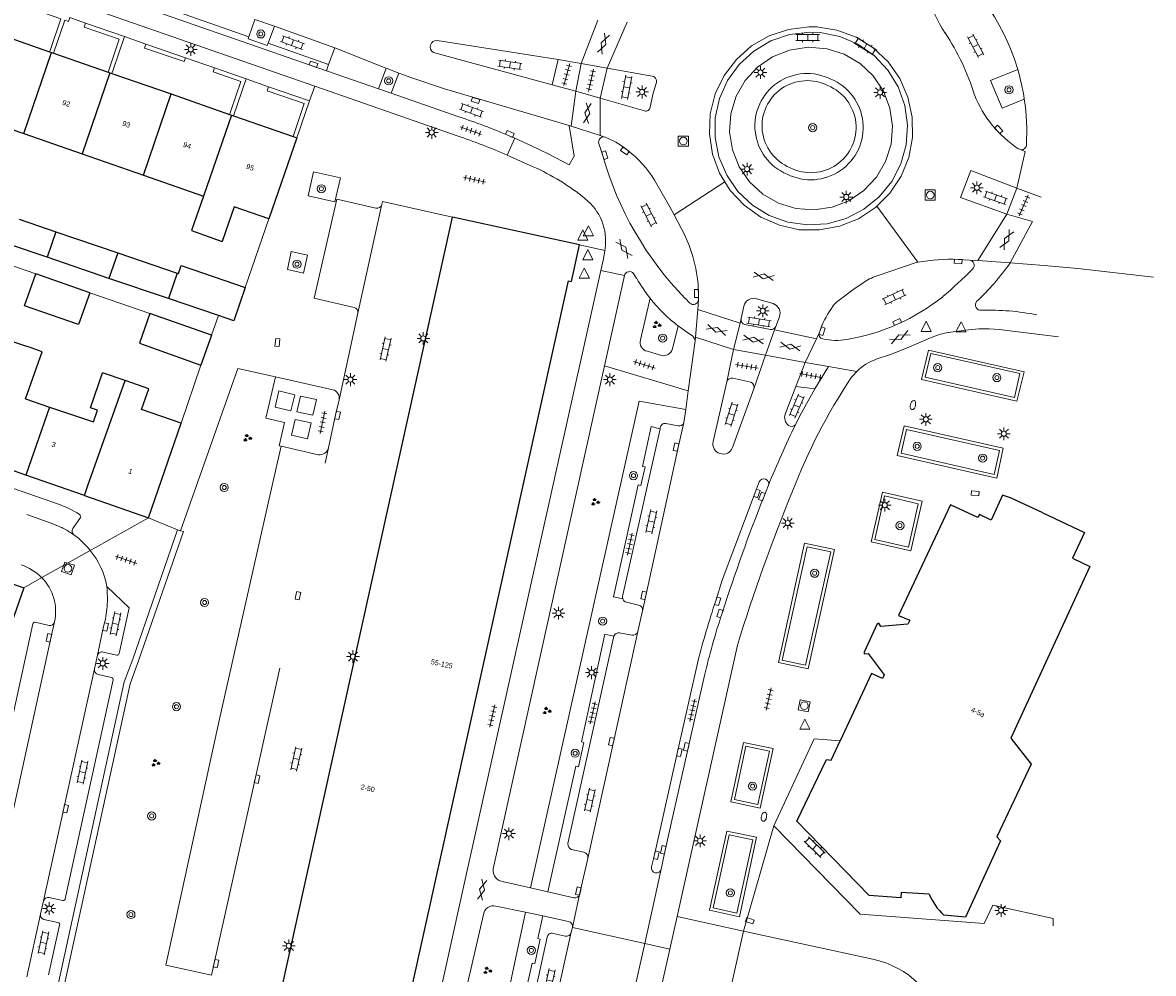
# Model space of a CAD drawing. Extents: x 131101 to 132041, y 397511 to 398853.
# Tile 43 of 80: x 131741 to 131852, y 397952 to 398045. Entities that reach past the tile are written whole.
import ezdxf
from ezdxf.enums import TextEntityAlignment as Align

# ---------------------------------------------------------------- set-up
doc = ezdxf.new("R2010")
doc.units = 0
doc.linetypes.add('DGN Style 2', pattern=[51.514866, 30.90892, -20.605946])
doc.layers.add('_vervallen situatie', color=250, linetype='Continuous', lineweight=9, plot=False)
for name, color, linetype, lineweight in [('gg-afsc-erfafscheiding', 250, 'Continuous', 9), ('gg-afsc-muur', 250, 'Continuous', 9), ('gg-bbg-bijgebouw', 10, 'Continuous', 25), ('gg-bbg-gedigitaliseerde bebouwing', 10, 'Continuous', 25), ('gg-bbg-gedigitaliseerde bijgebouw', 10, 'Continuous', 25), ('gg-bbg-hoofdgebouw', 10, 'Continuous', 25), ('gg-bbg-tussenscheiding', 10, 'Continuous', 25), ('gg-knt-verharding', 250, 'Continuous', 9), ('gg-knt-verharding nz', 250, 'DGN Style 2', 9), ('gg-kwrk-afval apart plaats', 250, 'Continuous', 9), ('gt-grn-groengrens', 250, 'Continuous', 9), ('gt-grn-weggrens', 250, 'Continuous', 9), ('gt-symb-boom', 250, 'Continuous', 9), ('gt-symb-brandkraan', 250, 'Continuous', 9), ('gt-symb-gesloten verharding', 250, 'Continuous', 9), ('gt-symb-groenvak', 250, 'Continuous', 9), ('gt-symb-klinker verharding', 250, 'Continuous', 9), ('gt-symb-kolk', 250, 'Continuous', 9), ('gt-symb-kolk center center', 250, 'Continuous', 9), ('gt-symb-lichtmast', 250, 'Continuous', 9), ('gt-symb-rioolschacht', 250, 'Continuous', 9), ('gt-symb-tegel verharding', 250, 'Continuous', 9), ('gt-symb-waterafsluiter', 250, 'Continuous', 9), ('X-AL-huisnummers', 2, 'Continuous', 25)]:
    doc.layers.add(name, color=color, linetype=linetype, lineweight=lineweight)
doc.styles.add('CS Annotative', font='arial.ttf')

# ---------------------------------------------------------------- blocks, each defined once
blk = doc.blocks.new('gt0-TEG1')
at = {"layer": 'gt-symb-tegel verharding'}
for p, q in [((-1.12, 0), (1.12, 0)), ((-0.9, -0.25), (-0.9, 0.25)), ((-0.45, -0.25), (-0.45, 0.25)), ((0, -0.25), (0, 0.25)), ((0.45, -0.25), (0.45, 0.25)), ((0.9, -0.25), (0.9, 0.25))]:
    blk.add_line(p, q, dxfattribs=at)
blk = doc.blocks.new('gt0-KOLK')
at = {"layer": 'gt-symb-kolk', "flags": 128}
blk.add_lwpolyline([(0, 0), (0.38, 0), (0.38, 0.4), (-0.38, 0.4), (-0.38, 0), (0, 0)], dxfattribs=at)
blk = doc.blocks.new('gt0-BOOM')
at = {"layer": 'gt-symb-boom'}
for radius in [0.4, 0.2]:
    blk.add_circle((0, 0), radius, dxfattribs=at)
blk = doc.blocks.new('gt0-LMAST')
at = {"layer": 'gt-symb-lichtmast'}
for p, q in [((-0.18, 0.17), (-0.45, 0.44)), ((-0.01, 0.25), (-0.01, 0.62)), ((0.17, 0.17), (0.44, 0.44)), ((-0.26, 0), (-0.63, 0)), ((-0.18, -0.18), (-0.45, -0.45)), ((-0.01, -0.25), (-0.01, -0.63)), ((0.44, -0.45), (0.17, -0.18)), ((0.24, 0), (0.62, 0))]:
    blk.add_line(p, q, dxfattribs=at)
blk.add_circle((-0.01, 0), 0.25, dxfattribs=at)
blk = doc.blocks.new('gt0-KL1')
at = {"layer": 'gt-symb-klinker verharding'}
for p, q in [((-1.15, 0.3), (1.15, 0.3)), ((-1, -0.3), (-1, 0.3)), ((-0.5, 0.3), (-0.5, 0.45)), ((0, -0.3), (0, 0.3)), ((0.5, 0.3), (0.5, 0.45)), ((1, -0.3), (1, 0.3)), ((-1.15, -0.3), (1.15, -0.3)), ((-0.5, -0.45), (-0.5, -0.3)), ((0.5, -0.45), (0.5, -0.3))]:
    blk.add_line(p, q, dxfattribs=at)
blk = doc.blocks.new('gt0-KOLKCC')
at = {"layer": 'gt-symb-kolk center center', "flags": 128}
blk.add_lwpolyline([(-0.38, 0.2), (0.38, 0.2), (0.38, -0.2), (-0.38, -0.2), (-0.38, 0.2)], close=True, dxfattribs=at)
blk = doc.blocks.new('gt0-WAFSL')
at = {"layer": 'gt-symb-waterafsluiter'}
for p, q in [((-0.5, -0.33), (0, 0.67)), ((0, 0.67), (0.5, -0.33)), ((0.5, -0.33), (-0.5, -0.33))]:
    blk.add_line(p, q, dxfattribs=at)
blk = doc.blocks.new('gt0-GESVH1')
at = {"layer": 'gt-symb-gesloten verharding'}
for p, q in [((-0.99, -0.26), (0.01, 0.24)), ((0.01, -0.26), (-0.99, 0.24)), ((0.01, 0.24), (1.01, -0.26)), ((1.01, 0.24), (0.01, -0.26))]:
    blk.add_line(p, q, dxfattribs=at)
blk = doc.blocks.new('gt0-RS')
at = {"layer": 'gt-symb-rioolschacht', "flags": 128}
blk.add_lwpolyline([(-0.5, -0.5), (0.5, -0.5), (0.5, 0.5), (-0.5, 0.5), (-0.5, -0.5)], close=True, dxfattribs=at)
at = {"layer": 'gt-symb-rioolschacht'}
blk.add_circle((0, 0), 0.375, dxfattribs=at)
blk = doc.blocks.new('gt0-GRVAK')
at = {"layer": 'gt-symb-groenvak'}
for p, q in [((-0.11, 0.19), (-0.23, 0.24)), ((-0.18, 0.15), (0.09, 0.15)), ((-0.09, 0.21), (-0.16, 0.32)), ((-0.05, 0.21), (-0.05, 0.39)), ((0, 0.21), (0.06, 0.32)), ((0.02, 0.19), (0.13, 0.24)), ((0.26, -0.05), (0.2, 0.06)), ((0.3, -0.05), (0.3, 0.13)), ((0.35, -0.05), (0.41, 0.06)), ((-0.24, -0.23), (-0.36, -0.18)), ((-0.32, -0.26), (-0.05, -0.26)), ((-0.23, -0.21), (-0.29, -0.09)), ((-0.18, -0.2), (-0.18, -0.02)), ((-0.14, -0.21), (-0.07, -0.09)), ((-0.12, -0.23), (0, -0.18)), ((0.24, -0.07), (0.12, -0.02)), ((0.17, -0.11), (0.44, -0.11)), ((0.37, -0.07), (0.49, -0.02))]:
    blk.add_line(p, q, dxfattribs=at)
blk = doc.blocks.new('gt0-BR')
at = {"layer": 'gt-symb-brandkraan', "extrusion": (0, 0, -1)}
for centre, radius, start, end in [((0.24, 0), 0.206, 287.5669, 72.4331), ((-0.6, -2.66), 3, 72.4331, 73.108), ((0, -0.69), 0.938, 73.108, 106.892), ((0.6, -2.66), 3, 106.892, 107.5669), ((-0.24, 0), 0.206, 107.5669, 252.433), ((-0.6, 2.66), 3, 286.892, 287.5669), ((0.6, 2.66), 3, 252.433, 253.1079)]:
    blk.add_arc(centre, radius, start, end, dxfattribs=at)
at = {"layer": 'gt-symb-brandkraan'}
blk.add_arc((0, 0.69), 0.938, 253.108, 286.8921, dxfattribs=at)
blk = doc.blocks.new('_vervallen situatie')
at = {"layer": 'gt-symb-brandkraan'}
for p, rotation in [((131828.02, 398007.9), 76.94247401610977), ((131813.39, 397967.46), 256.7271330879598)]:
    blk.add_blockref('gt0-BR', p, dxfattribs=dict(at, rotation=rotation))

msp = doc.modelspace()

# ---------------------------------------------------------------- linework, layer by layer
at = {"layer": 'gg-afsc-erfafscheiding'}
for p, q in [((131732.5, 398024.05), (131741.88, 398020.79)), ((131747.18, 398018.93), (131753.1, 398016.91))]:
    msp.add_line(p, q, dxfattribs=at)
at = {"layer": 'gg-afsc-muur'}
for p, q in [((131764.77, 398026.18), (131762.46, 398019.46)), ((131758.11, 398011.82), (131756.17, 398006.13))]:
    msp.add_line(p, q, dxfattribs=at)
at = {"layer": 'gg-bbg-bijgebouw'}
for p, q in [((131762.46, 398019.46), (131761.34, 398016.18)), ((131759.15, 398014.77), (131758.11, 398011.82))]:
    msp.add_line(p, q, dxfattribs=at)
at = {"layer": 'gg-bbg-gedigitaliseerde bebouwing'}
for p, q in [((131734.86, 398036.61), (131740.71, 398034.57)), ((131740.71, 398034.57), (131746.45, 398032.57)), ((131746.45, 398032.57), (131752.48, 398030.47)), ((131752.48, 398030.47), (131758.37, 398028.41)), ((131739, 398014.33), (131741.07, 398013.64)), ((131750.65, 398010.3), (131748.43, 398011.08)), ((131752.98, 398009.5), (131750.65, 398010.3)), ((131740.87, 398008.5), (131743.24, 398007.71))]:
    msp.add_line(p, q, dxfattribs=at)
at = {"layer": 'gg-bbg-gedigitaliseerde bebouwing', "flags": 128}
for points in [[(131758.37, 398028.41), (131757.17, 398025.04), (131760.18, 398023.97)], [(131740.87, 398008.5), (131742.51, 398013.13), (131741.07, 398013.64)], [(131743.24, 398007.71), (131747.57, 398006.26), (131747.95, 398007.4), (131747.27, 398007.62), (131748.43, 398011.08)]]:
    msp.add_lwpolyline(points, dxfattribs=at)
at = {"layer": 'gg-bbg-gedigitaliseerde bijgebouw'}
for p, q in [((131740.24, 398026.16), (131743.85, 398024.93)), ((131743.85, 398024.93), (131749.93, 398022.85)), ((131742.99, 398022.42), (131739.39, 398023.65)), ((131749.07, 398020.35), (131742.99, 398022.42)), ((131749.93, 398022.85), (131755.77, 398020.85)), ((131756.16, 398021.6), (131762.46, 398019.46)), ((131747.18, 398018.93), (131741.88, 398020.79)), ((131754.92, 398018.37), (131749.07, 398020.35)), ((131759.83, 398016.69), (131754.92, 398018.37)), ((131759.15, 398014.77), (131753.1, 398016.91)), ((131761.34, 398016.18), (131759.83, 398016.69))]:
    msp.add_line(p, q, dxfattribs=at)
at = {"layer": 'gg-bbg-gedigitaliseerde bijgebouw', "flags": 128}
for points in [[(131755.77, 398020.85), (131755.89, 398020.81), (131756.16, 398021.6)], [(131747.18, 398018.93), (131746.09, 398015.8), (131740.78, 398017.65), (131741.88, 398020.79)], [(131753.1, 398016.91), (131752.06, 398013.98), (131758.11, 398011.82)]]:
    msp.add_lwpolyline(points, dxfattribs=at)
at = {"layer": 'gg-bbg-hoofdgebouw'}
for p, q in [((131737.76, 398044.53), (131743.24, 398042.61)), ((131743.24, 398042.61), (131743.43, 398042.55)), ((131743.43, 398042.55), (131743.62, 398042.48)), ((131743.62, 398042.48), (131748.98, 398040.61)), ((131748.98, 398040.61), (131749.17, 398040.55)), ((131749.17, 398040.55), (131749.36, 398040.48)), ((131749.36, 398040.48), (131755.17, 398038.46)), ((131755.17, 398038.46), (131760.92, 398036.46)), ((131760.92, 398036.46), (131761.11, 398036.39)), ((131761.11, 398036.39), (131761.29, 398036.32)), ((131761.29, 398036.32), (131767.15, 398034.28)), ((131767.53, 398034.15), (131764.77, 398026.18)), ((131767.15, 398034.28), (131767.53, 398034.15)), ((131764.31, 397942.74), (131782.79, 398026.36)), ((131795.29, 398023.64), (131782.79, 398026.36)), ((131752.94, 397996.82), (131756.17, 398006.13)), ((131740.9, 398001.01), (131735.08, 398003.04)), ((131746.66, 397999.01), (131740.9, 398001.01)), ((131746.66, 397999.01), (131752.94, 397996.82)), ((131740.71, 397989.95), (131739.25, 397985.71))]:
    msp.add_line(p, q, dxfattribs=at)
at = {"layer": 'gg-bbg-hoofdgebouw', "flags": 128}
for points in [[(131764.77, 398026.18), (131761.37, 398027.37), (131760.18, 398023.97)], [(131764.31, 397942.74), (131776.78, 397939.94), (131777.56, 397943.52), (131777.24, 397943.59), (131794.18, 398020.11), (131794.5, 398020.04), (131795.29, 398023.64)], [(131756.17, 398006.13), (131752.28, 398007.48), (131752.98, 398009.5)], [(131840.77, 397997.3), (131837.6, 397998.8), (131836.8, 397999.06), (131835.71, 397996.61), (131834.54, 397997.15), (131834.4, 397996.86), (131831.7, 397998.1), (131826.6, 397987.24), (131827.7, 397986.76), (131827.52, 397986.39), (131824.88, 397986.16), (131824.66, 397986.49), (131824.52, 397986.4), (131823.22, 397983.64), (131823.23, 397983.47), (131823.62, 397983.49), (131825.19, 397981.4), (131825.02, 397981.04), (131823.95, 397981.54), (131820.86, 397974.91)], [(131840.77, 397997.3), (131844.86, 397995.38), (131843.67, 397992.85), (131845.39, 397992.03), (131837.62, 397975.18), (131839.61, 397972.63)], [(131733.17, 397992.57), (131736.88, 397991.28), (131737, 397991.53), (131738.35, 397991.07), (131738.26, 397990.81), (131740.71, 397989.95)], [(131829.62, 397959.84), (131826.85, 397960.03), (131826.82, 397959.49), (131823.71, 397959.72), (131816.63, 397967.03), (131819.52, 397973.07), (131819.98, 397973.03), (131820.86, 397974.91)], [(131839.61, 397972.63), (131836.26, 397965.48), (131836.63, 397965.1), (131833.18, 397957.61), (131831.04, 397957.8)]]:
    msp.add_lwpolyline(points, dxfattribs=at)
at = {"layer": 'gg-bbg-hoofdgebouw'}
msp.add_arc((131834.93, 397962.03), 5.74, 202.4273, 227.4207, dxfattribs=at)
at = {"layer": 'gg-bbg-tussenscheiding'}
for p, q in [((131740.71, 398034.57), (131743.43, 398042.55)), ((131749.17, 398040.55), (131746.45, 398032.57)), ((131752.48, 398030.47), (131755.17, 398038.46)), ((131761.11, 398036.39), (131758.37, 398028.41)), ((131743.85, 398024.93), (131742.99, 398022.42)), ((131749.93, 398022.85), (131749.07, 398020.35)), ((131755.77, 398020.85), (131754.92, 398018.37)), ((131747.01, 398000), (131750.65, 398010.3)), ((131743.24, 398007.71), (131740.9, 398001.01)), ((131746.66, 397999.01), (131747.01, 398000))]:
    msp.add_line(p, q, dxfattribs=at)
at = {"layer": 'gg-knt-verharding'}
for p, q in [((131660.54, 398079.02), (131770.42, 398040.75)), ((131659.95, 398077.31), (131769.28, 398039.23)), ((131762.82, 398044.09), (131751.37, 398048.1)), ((131746.78, 398045.43), (131745.23, 398045.97)), ((131763.41, 398045.78), (131762.82, 398044.09)), ((131765.32, 398045.11), (131763.41, 398045.78)), ((131750.59, 398044.1), (131746.78, 398045.43)), ((131764.7, 398043.44), (131765.32, 398045.11)), ((131765.32, 398045.11), (131771.26, 398042.99)), ((131752.7, 398043.36), (131750.59, 398044.1)), ((131756.58, 398042.02), (131752.7, 398043.36)), ((131770.64, 398041.36), (131764.7, 398043.44)), ((131781.3, 398043.71), (131793.19, 398041.86)), ((131771.26, 398042.99), (131770.64, 398041.36)), ((131792.6, 398039.37), (131780.94, 398042.54)), ((131759.44, 398041.02), (131756.58, 398042.02)), ((131792.6, 398039.37), (131793.19, 398041.86)), ((131793.19, 398041.86), (131795.45, 398041.46)), ((131794.92, 398038.73), (131795.45, 398041.46)), ((131795.45, 398041.46), (131797.98, 398041.01)), ((131762.54, 398039.94), (131759.44, 398041.02)), ((131764.74, 398039.17), (131762.54, 398039.94)), ((131770.42, 398040.75), (131775.55, 398038.96)), ((131775.55, 398038.96), (131776.3, 398040.98)), ((131776.3, 398040.98), (131777.54, 398040.51)), ((131777.54, 398040.51), (131776.79, 398038.53)), ((131797.31, 398038.06), (131797.98, 398041.01)), ((131768.76, 398037.78), (131764.74, 398039.17)), ((131769.28, 398039.23), (131783.26, 398034.36)), ((131775.55, 398038.96), (131776.79, 398038.53)), ((131792.6, 398039.37), (131794.92, 398038.73)), ((131767.53, 398034.15), (131768.76, 398037.78)), ((131776.79, 398038.53), (131783.44, 398036.21)), ((131797.31, 398038.06), (131794.92, 398038.73)), ((131797.31, 398038.06), (131801.65, 398036.79)), ((131788.18, 398032.46), (131788.91, 398034.12)), ((131788.91, 398034.12), (131788.36, 398034.35)), ((131797.17, 398033.58), (131797.57, 398032.38)), ((131790.72, 398031.32), (131788.18, 398032.46)), ((131800.04, 398032.9), (131799.85, 398033.03)), ((131838.62, 398032.98), (131838.36, 398033.09)), ((131838.62, 398032.98), (131839.04, 398032.81)), ((131837.25, 398026.67), (131838.23, 398029.21)), ((131840.61, 398028.34), (131838.23, 398029.21)), ((131837.25, 398026.67), (131839.75, 398025.94)), ((131805.33, 398025.16), (131804.56, 398026.59)), ((131797.76, 398023.1), (131797.79, 398023.28)), ((131833.56, 398022.14), (131832.47, 398022.21)), ((131799.69, 398020.63), (131797.73, 398011.77)), ((131800.88, 398020.32), (131800.57, 398020.81)), ((131806.95, 398018.2), (131806.96, 398018.86)), ((131802.2, 398018.4), (131801.28, 398014.31)), ((131805.64, 398018.4), (131806.12, 398017.92)), ((131812.64, 398018.35), (131814.29, 398017.87)), ((131771.67, 398008.4), (131773.5, 398016.93)), ((131811.14, 398016.39), (131811.41, 398017.61)), ((131693.61, 398015.75), (131744.12, 397998.15)), ((131804.41, 398013.41), (131804.98, 398015.67)), ((131814.04, 398015.33), (131811.52, 398015.81)), ((131814.9, 398016.58), (131814.55, 398015.63)), ((131818.98, 398015.45), (131818.83, 398015.02)), ((131806.62, 398014.21), (131805.96, 398009.3)), ((131809.73, 398010.17), (131810.41, 398013.36)), ((131810.41, 398013.36), (131813.53, 398012.79)), ((131801.94, 398013.18), (131803.32, 398012.77)), ((131813.53, 398012.79), (131812.4, 398009.51)), ((131797.73, 398011.77), (131786.8, 397962.33)), ((131797.73, 398011.77), (131805.96, 398009.3)), ((131816.51, 398009.71), (131817.43, 398012.07)), ((131817.43, 398012.07), (131819.73, 398011.68)), ((131819.73, 398011.68), (131818.38, 398009.49)), ((131765.42, 398010.68), (131771.06, 398009.41)), ((131808.4, 398004.32), (131809.73, 398010.17)), ((131812.1, 398010.15), (131810.33, 398010.55)), ((131805.96, 398009.3), (131805.71, 398007.46)), ((131810.3, 398003.72), (131812.4, 398009.51)), ((131816.51, 398009.71), (131815.48, 398007)), ((131818.38, 398009.49), (131816.51, 398009.71)), ((131805.71, 398007.46), (131805.53, 398006.18)), ((131803.21, 398005.67), (131803.19, 398005.58)), ((131804.95, 398005.85), (131803.75, 398006.09)), ((131765.09, 398000), (131765.98, 398003.85)), ((131769.66, 398003.02), (131765.98, 398003.85)), ((131813.83, 398000.02), (131813.37, 397998.85)), ((131746.27, 397996.87), (131745.54, 397995.76)), ((131755.81, 397995.66), (131756.11, 397995.56)), ((131799.9, 397988.53), (131801.08, 397988.24)), ((131801.01, 397985.67), (131801.47, 397987.68)), ((131809.32, 397987.57), (131809.25, 397987.36)), ((131734.01, 397951.73), (131741.61, 397986.42)), ((131741.84, 397986.56), (131743.19, 397986.26)), ((131800.41, 397985.29), (131799.2, 397985.54)), ((131794.14, 397964.83), (131798.65, 397985.19)), ((131747.96, 397983.32), (131747.65, 397981.98)), ((131749.85, 397983.33), (131748.5, 397983.64)), ((131810.79, 397984.32), (131804.86, 397957.67)), ((131748, 397981.45), (131749.33, 397981.13)), ((131749.49, 397980.91), (131744.78, 397959.41)), ((131794.49, 397964.25), (131795.71, 397963.97)), ((131795.29, 397959.82), (131796.09, 397963.37)), ((131790.45, 397960.47), (131787.83, 397961.08)), ((131792.16, 397960.07), (131790.45, 397960.47)), ((131794.71, 397959.5), (131792.16, 397960.07)), ((131742.64, 397959.21), (131742.35, 397957.89)), ((131744.55, 397959.24), (131743.18, 397959.54)), ((131783, 397945.48), (131785.85, 397957.87)), ((131787.06, 397958.68), (131789.96, 397958.09)), ((131789.96, 397958.09), (131791.66, 397957.74)), ((131742.68, 397957.38), (131744.06, 397957.07)), ((131744.23, 397956.82), (131743.15, 397951.94)), ((131791.66, 397957.74), (131794.2, 397957.18)), ((131804.86, 397957.67), (131804.14, 397954.45)), ((131792.1, 397955.62), (131789.93, 397945.83)), ((131794.47, 397956.12), (131791.87, 397944.42)), ((131793.88, 397955.73), (131792.69, 397956)), ((131794.58, 397956.58), (131794.47, 397956.12)), ((131809.15, 397946.29), (131811.37, 397956.22)), ((131811.37, 397956.22), (131824.08, 397953.46)), ((131804.14, 397954.45), (131792.73, 397903.18))]:
    msp.add_line(p, q, dxfattribs=at)
at = {"layer": 'gg-knt-verharding', "flags": 128}
for points in [[(131824.47, 398027.45), (131825.75, 398028.72), (131826.85, 398030.39), (131827.61, 398032.23), (131827.98, 398034.2), (131827.95, 398036.19), (131827.53, 398038.15), (131826.73, 398039.97), (131825.57, 398041.61), (131824.12, 398042.98), (131822.43, 398044.04), (131820.55, 398044.73), (131818.58, 398045.05), (131817.84, 398045.07), (131815.8, 398044.81), (131813.9, 398044.18), (131812.17, 398043.18), (131810.68, 398041.85), (131809.47, 398040.26), (131808.61, 398038.46), (131808.12, 398036.52), (131808.03, 398034.53)], [(131808.59, 398034.18), (131808.61, 398036.12), (131809.02, 398038.02), (131809.81, 398039.8), (131810.95, 398041.37), (131812.39, 398042.68), (131814.07, 398043.67), (131815.9, 398044.29), (131817.9, 398044.54), (131818.92, 398044.49), (131820.83, 398044.1), (131822.61, 398043.34), (131824.21, 398042.23), (131825.54, 398040.81), (131826.55, 398039.16), (131827.21, 398037.33), (131827.48, 398035.4), (131827.35, 398033.46), (131826.83, 398031.59), (131825.93, 398029.86), (131824.7, 398028.36), (131823.19, 398027.13), (131821.46, 398026.24), (131819.59, 398025.72), (131817.65, 398025.6), (131815.73, 398025.87), (131813.9, 398026.53), (131812.25, 398027.55), (131810.83, 398028.89), (131809.73, 398030.49), (131808.96, 398032.28), (131808.59, 398034.18)], [(131764.7, 398043.44), (131764.62, 398043.22), (131762.75, 398043.89), (131762.82, 398044.09)], [(131771.26, 398042.99), (131775.43, 398041.32), (131776.3, 398040.98)], [(131810.02, 398034.74), (131810.15, 398036.52), (131810.67, 398038.23), (131811.55, 398039.78), (131812.76, 398041.09), (131814.23, 398042.11), (131815.89, 398042.77), (131817.73, 398043.07), (131819.58, 398042.91), (131821.28, 398042.36), (131822.82, 398041.46), (131824.12, 398040.23), (131825.11, 398038.75), (131825.76, 398037.08), (131826.01, 398035.31), (131825.87, 398033.53), (131825.33, 398031.83), (131824.43, 398030.29), (131823.21, 398028.98), (131821.73, 398027.98), (131820.07, 398027.33), (131818.3, 398027.07), (131816.52, 398027.2), (131814.82, 398027.73), (131813.27, 398028.62), (131811.96, 398029.84), (131810.95, 398031.31), (131810.29, 398032.97), (131810.02, 398034.74)], [(131777.54, 398040.51), (131778.7, 398040.07), (131782.01, 398038.95), (131794.27, 398035.35)], [(131802.22, 398037.15), (131802.49, 398038.41), (131802.83, 398039.61), (131802.83, 398039.82), (131802.75, 398040.01), (131802.6, 398040.15), (131802.4, 398040.21), (131797.98, 398041.01)], [(131838.95, 398037.94), (131836.79, 398037.08), (131835.62, 398039.79), (131838.3, 398040.87)], [(131794.27, 398035.35), (131794.76, 398032.35), (131794.26, 398031.51), (131792.19, 398032.57), (131790.56, 398033.37), (131788.91, 398034.12)], [(131808.03, 398034.53), (131808.34, 398032.55), (131809.03, 398030.68), (131809.55, 398029.83)], [(131768.62, 398028.47), (131769.17, 398030.82), (131771.8, 398030.23), (131771.25, 398027.88), (131768.62, 398028.47)], [(131804.56, 398026.59), (131804.14, 398027.38), (131802.64, 398029.99)], [(131837.25, 398026.67), (131832.7, 398028.28), (131833.71, 398030.94), (131838.23, 398029.21)], [(131809.55, 398029.83), (131810.08, 398028.98), (131811.45, 398027.53), (131813.08, 398026.37), (131814.9, 398025.56), (131816.85, 398025.13), (131818.85, 398025.1), (131820.81, 398025.46), (131822.67, 398026.21), (131824.33, 398027.31), (131824.47, 398027.45)], [(131775.29, 398027.24), (131771.44, 398028.12), (131769.21, 398018.4), (131773.14, 398017.49)], [(131775.87, 398027.62), (131775.94, 398027.91), (131782.79, 398026.36)], [(131766.59, 398021.22), (131768.18, 398020.87), (131768.56, 398022.63), (131766.97, 398022.98), (131766.59, 398021.22)], [(131797.38, 398021.13), (131797.63, 398022.28), (131797.76, 398023.1)], [(131778.06, 397934.15), (131783.92, 397960.72), (131797.38, 398021.13)], [(131828.51, 398021.93), (131828.32, 398021.9), (131824.49, 398020.61)], [(131851.63, 398020.46), (131844.22, 398021.31), (131840.89, 398021.62), (131837.56, 398021.88)], [(131823.1, 398019.88), (131822.24, 398019.32), (131820.64, 398018.1)], [(131804.98, 398015.67), (131805.68, 398015.16), (131806.41, 398014.68), (131806.54, 398014.46), (131806.62, 398014.21)], [(131829.98, 398014.6), (131827.23, 398013.43), (131825.82, 398012.88), (131824.39, 398012.4)], [(131831.49, 398015.04), (131833.48, 398015.3), (131834.48, 398015.39), (131835.49, 398015.4), (131836.49, 398015.34), (131842.32, 398014.59)], [(131828.86, 398010.4), (131829.54, 398013.3), (131838.93, 398011.17), (131838.21, 398008.27), (131828.86, 398010.4)], [(131829.23, 398010.64), (131829.77, 398012.96), (131838.51, 398011.01), (131837.98, 398008.64), (131829.23, 398010.64)], [(131765.42, 398010.68), (131761.74, 398011.5), (131756.11, 397995.56)], [(131765.42, 398010.68), (131764.49, 398006.61), (131766.32, 398006.2)], [(131816.48, 398005.96), (131816.92, 398006.85), (131818.38, 398009.49)], [(131770.63, 398003.7), (131771.33, 398006.93), (131771.67, 398008.4)], [(131765.98, 398003.85), (131765.8, 398003.89), (131766.32, 398006.2)], [(131803.19, 398005.58), (131802.31, 398005.78), (131801.46, 398001.88), (131801.71, 398001.82), (131801.31, 397999.99), (131801.05, 398000.06), (131798.61, 397989.06), (131799.53, 397988.87)], [(131803.19, 398005.58), (131799.51, 397989.09), (131799.51, 397988.98), (131799.53, 397988.87)], [(131805.53, 398006.18), (131804.95, 398003.73), (131801.78, 397989.16), (131801.47, 397987.68)], [(131826.47, 398002.94), (131827.14, 398005.85), (131836.88, 398003.67), (131836.24, 398000.72), (131826.47, 398002.94)], [(131826.85, 398003.16), (131827.37, 398005.49), (131836.5, 398003.43), (131836, 398001.09), (131826.85, 398003.16)], [(131765.09, 398000), (131759.91, 397976.93), (131754.67, 397952.87), (131759.14, 397951.89)], [(131812.93, 398000.35), (131812.52, 397999.3), (131809.29, 397990.69), (131808.66, 397988.68)], [(131823.92, 397994.45), (131827.81, 397993.59), (131828.91, 397998.45), (131825.02, 397999.33), (131823.92, 397994.45)], [(131824.29, 397994.71), (131827.59, 397993.95), (131828.54, 397998.21), (131825.24, 397998.98), (131824.29, 397994.71)], [(131743.33, 397947.54), (131750.58, 397980.7), (131751.41, 397982.94), (131755.81, 397995.66)], [(131817.72, 397981.98), (131814.8, 397982.62), (131817.37, 397994.34), (131820.3, 397993.71), (131817.72, 397981.98)], [(131817.48, 397982.35), (131815.17, 397982.85), (131817.62, 397993.98), (131819.94, 397993.47), (131817.48, 397982.35)], [(131748.86, 397990.09), (131751.07, 397987.98), (131750.07, 397983.51)], [(131801.01, 397985.67), (131798.6, 397974.8), (131796.09, 397963.37)], [(131798.65, 397985.19), (131797.77, 397985.39), (131795.46, 397974.81), (131795.7, 397974.75), (131795.17, 397972.37), (131794.91, 397972.42), (131792.16, 397960.07)], [(131806.89, 397982.69), (131804.89, 397973.83), (131802.63, 397963.73), (131802.34, 397962.54)], [(131807.55, 397981.35), (131803.7, 397964.17), (131803.31, 397962.32)], [(131814.3, 397974.15), (131811.39, 397974.76), (131810.12, 397968.91), (131813.01, 397968.3), (131814.3, 397974.15)], [(131814.37, 397966.58), (131818.31, 397975.11), (131820.86, 397974.91)], [(131813.92, 397973.89), (131811.61, 397974.41), (131810.48, 397969.15), (131812.79, 397968.67), (131813.92, 397973.89)], [(131808.03, 397958.27), (131810.98, 397957.64), (131812.67, 397965.45), (131809.74, 397966.06), (131808.03, 397958.27)], [(131808.4, 397958.5), (131810.73, 397957.99), (131812.29, 397965.2), (131809.98, 397965.69), (131808.4, 397958.5)], [(131841.8, 397956.74), (131841.79, 397957.48), (131835.87, 397958.79), (131835.02, 397956.97), (131822.83, 397957.88), (131814.37, 397966.58)], [(131791.66, 397957.74), (131791.17, 397955.51), (131791.41, 397955.44), (131790.88, 397953.03), (131790.62, 397953.08), (131788.63, 397944.22), (131787.11, 397944.57)]]:
    msp.add_lwpolyline(points, dxfattribs=at)
at = {"layer": 'gg-knt-verharding', "extrusion": (0, 0, -1)}
for centre, radius, start, end in [((-131843.91, 398052.74), 15.2, 326.9462, 358.3557), ((-131781.23, 398043.09), 0.62, 297.5728, 96.3838), ((-131844.6, 398042.59), 11.36, 320.7429, 338.1417), ((-131763.82, 397976.88), 62.5, 108.2973, 113.1208), ((-131844.64, 398042.6), 11.4, 303.4261, 320.7714), ((-131763.74, 397976.7), 60.87, 108.7043, 113.6672), ((-131775.36, 398027.77), 0.54, 197.0537, 277.5252), ((-131818.17, 398035.36), 23.62, 214.7939, 227.0543), ((-131815.14, 398028.74), 16.55, 321.372, 329.4308), ((-131815.01, 398028.64), 16.4, 307.7239, 321.3604), ((-131812.38, 398017.4), 0.99, 12.516, 105.3371), ((-131813.98, 398016.93), 0.987, 108.0451, 200.8319), ((-131773.04, 398017.02), 0.474, 101.7682, 191.4222), ((-131835.36, 397991.49), 25.74, 88.618, 100.8311), ((-131811.62, 398016.3), 0.493, 282.0248, 10.5026), ((-131814.1, 398015.8), 0.475, 200.9927, 278.0762), ((-131805.05, 398006.35), 0.511, 199.4948, 280.9941), ((-131741.4, 397989.91), 8.68, 108.2847, 123.5322), ((-131746.1, 397996.97), 0.199, 118.154, 210.7764), ((-131740.81, 397988.53), 8.2, 126.0436, 141.6226), ((-131740.79, 397988.51), 8.23, 141.5804, 168.9269), ((-131800.98, 397987.76), 0.491, 101.5997, 188.5274), ((-131741.8, 397986.36), 0.204, 15.5666, 101.7302), ((-131800.52, 397985.79), 0.505, 193.1993, 282.6873), ((-131749.86, 397983.55), 0.218, 190.0636, 270.8442), ((-131749.3, 397980.94), 0.19, 98.7143, 190.649), ((-131795.58, 397963.47), 0.519, 104.5466, 190.4116), ((-131787.89, 397962.18), 1.1, 273.4635, 7.8132), ((-131802.82, 397962.43), 0.496, 192.8226, 12.4733), ((-131744.6, 397959.41), 0.18, 182.0554, 287.0089), ((-131794.83, 397959.97), 0.483, 198.0861, 284.2771), ((-131786.81, 397957.76), 0.959, 6.6484, 105.6663), ((-131744.04, 397956.88), 0.196, 95.6766, 196.4181), ((-131794.08, 397956.68), 0.513, 103.7293, 191.353), ((-131793.97, 397956.24), 0.513, 193.6859, 280.3346), ((-131822.19, 397944.44), 9.21, 101.7955, 166.3013)]:
    msp.add_arc(centre, radius, start, end, dxfattribs=at)
at = {"layer": 'gg-knt-verharding'}
for centre, radius, start, end in [((131817.53, 398034.74), 21.66, 16.43, 56.2663), ((131811.79, 398031.55), 23.29, 16.9989, 33.6546), ((131817.5, 398034.73), 21.69, 8.5121, 16.4335), ((131817.5, 398034.74), 21.69, 356.7607, 8.489), ((131801.76, 398037.25), 0.471, 256.7905, 348.0866), ((131797.65, 398033.74), 0.502, 79.7272, 198.0759), ((131795.15, 398027.25), 7.45, 50.9548, 69.667), ((131838.67, 398033.47), 0.486, 264.4079, 5.6999), ((131829.29, 398041.38), 32.98, 195.8274, 224.166), ((131793.98, 398024.89), 10.04, 30.5166, 52.9164), ((131781.62, 398010.76), 22.48, 50.7826, 66.1312), ((131792.59, 398024.04), 5.25, 351.7122, 51.8946), ((131792.94, 398018.59), 14.02, 1.0932, 27.9397), ((131831.74, 398003.94), 18.28, 87.7197, 100.1756), ((131804.59, 398050.03), 41.05, 309.9287, 315.5014), ((131833.53, 398021.63), 0.507, 312.4198, 86.3921), ((131800.17, 398020.51), 0.499, 37.093, 165.6269), ((131826.36, 398015.32), 5.61, 109.5147, 125.5768), ((131806.46, 398018.28), 0.497, 226.528, 350.7958), ((131821.58, 398016.73), 1.67, 124.2708, 150.7176), ((131818.1, 398034.66), 20.6, 279.582, 308.5485), ((131834.67, 398017.74), 0.525, 140.7608, 277.5649), ((131828, 398011.83), 9.73, 144.0503, 158.1345), ((131819.23, 398014.84), 0.442, 155.8713, 261.1936), ((131820.47, 398020.02), 5.77, 256.9842, 280.5894), ((131832.55, 398008.63), 6.49, 99.3781, 113.265), ((131802.11, 398014.04), 0.876, 162.0707, 259.0331), ((131803.51, 398013.69), 0.94, 258.2416, 342.7217), ((131826.07, 398007.63), 5.05, 109.4492, 134.9535), ((131826.06, 398007.64), 5.04, 134.9117, 145.0317), ((131810.23, 398010.06), 0.504, 78.5998, 167.1543), ((131811.91, 398009.67), 0.516, 342.2408, 68.3433), ((131868.5, 397979.44), 56, 146.2771, 159.0783), ((131770.81, 398008.57), 0.876, 348.9569, 73.6861), ((131816.39, 398006.68), 0.975, 160.4108, 232.7111), ((131803.68, 398005.61), 0.481, 81.6783, 172.9611), ((131816.11, 398006.31), 0.51, 233.5241, 316.4962), ((131769.73, 398003.95), 0.933, 265.4239, 344.6549), ((131809.37, 398004.09), 1, 166.6367, 338.4737), ((131813.38, 398000.18), 0.477, 340.238, 159.7035), ((131964.09, 397938.4), 162.39, 158.1467, 162.3779), ((131976.82, 397933.49), 173.64, 157.6801, 162.9772), ((131745.89, 397995.51), 0.436, 143.7807, 233.2716), ((131738.98, 397987.57), 4.86, 43.924, 72.4155), ((131738.98, 397987.58), 4.86, 348.359, 43.8932), ((131800, 397989.01), 0.496, 196.9072, 258.0719), ((131894.28, 397960.2), 90.24, 161.6012, 165.5648), ((131877.4, 397964.82), 71.78, 161.6992, 166.6847), ((131743.28, 397986.73), 0.478, 259.0614, 343.7809), ((131799.12, 397985.07), 0.474, 79.3301, 166.098), ((131748.39, 397983.22), 0.438, 75.0728, 165.7838), ((131748.1, 397981.89), 0.459, 169.0091, 257.2267), ((131794.65, 397964.74), 0.512, 170.3141, 252.1404), ((131743.12, 397959.04), 0.504, 82.4532, 160.6792), ((131742.78, 397957.81), 0.442, 169.043, 257.0438), ((131792.55, 397955.56), 0.456, 72.1236, 172.0263)]:
    msp.add_arc(centre, radius, start, end, dxfattribs=at)
at = {"layer": 'gg-knt-verharding nz'}
for p, q in [((131795.45, 398041.46), (131797.07, 398045.71)), ((131797.98, 398041.01), (131799.96, 398045.52)), ((131794.92, 398038.73), (131794.47, 398035.29)), ((131797.31, 398038.06), (131797.31, 398034.37)), ((131794.47, 398035.29), (131794.27, 398035.35)), ((131797.31, 398034.37), (131794.47, 398035.29)), ((131797.74, 398034.23), (131797.31, 398034.37)), ((131838.23, 398029.21), (131839.04, 398032.81)), ((131773.5, 398016.93), (131775.87, 398027.62)), ((131837.25, 398026.67), (131834.4, 398022.1)), ((131839.75, 398025.94), (131837.56, 398021.88)), ((131833.56, 398022.14), (131834.4, 398022.1)), ((131834.4, 398022.1), (131837.56, 398021.88)), ((131806.95, 398018.2), (131806.88, 398017.3)), ((131806.88, 398017.3), (131806.65, 398014.56)), ((131811.04, 398015.96), (131806.88, 398017.3)), ((131810.41, 398013.36), (131811.04, 398015.96)), ((131811.04, 398015.96), (131811.14, 398016.39)), ((131814.42, 398015.28), (131814.55, 398015.63)), ((131806.65, 398014.56), (131806.62, 398014.21)), ((131810.41, 398013.36), (131806.65, 398014.56)), ((131813.53, 398012.79), (131814.42, 398015.28)), ((131814.42, 398015.28), (131818.55, 398014.42)), ((131818.55, 398014.42), (131817.43, 398012.07)), ((131818.83, 398015.02), (131818.55, 398014.42)), ((131813.53, 398012.79), (131817.43, 398012.07)), ((131747.96, 397983.32), (131748.55, 397986.14)), ((131747.65, 397981.98), (131742.64, 397959.21)), ((131803.31, 397962.32), (131801.68, 397955)), ((131794.58, 397956.58), (131795.29, 397959.82)), ((131742.35, 397957.89), (131741.02, 397951.73)), ((131801.68, 397955), (131800.29, 397948.74))]:
    msp.add_line(p, q, dxfattribs=at)
at = {"layer": 'gg-knt-verharding nz', "flags": 128}
for points in [[(131692.35, 398014.09), (131695.99, 398012.84), (131713.23, 398006.81), (131726.56, 398002.18), (131740, 397997.49), (131743.66, 397996.19)], [(131759.14, 397951.89), (131769.83, 398000), (131770.63, 398003.7)], [(131743.74, 397986.6), (131743.37, 397984.99), (131735.87, 397950.77)]]:
    msp.add_lwpolyline(points, dxfattribs=at)
at = {"layer": 'gg-knt-verharding nz'}
for centre, radius, start, end in [((131897.68, 397966.19), 90.42, 153.9104, 158.0303), ((131738.3, 397988.93), 10.62, 344.7871, 6.2579)]:
    msp.add_arc(centre, radius, start, end, dxfattribs=at)
at = {"layer": 'gg-knt-verharding nz', "extrusion": (0, 0, -1)}
msp.add_arc((-131741.1, 397988.89), 7.73, 109.3511, 125.8974, dxfattribs=at)
at = {"layer": 'gg-kwrk-afval apart plaats', "flags": 128}
for points in [[(131766.93, 398007.35), (131767.31, 398008.91), (131765.75, 398009.29), (131765.39, 398007.71), (131766.93, 398007.35)], [(131769.44, 398008.46), (131769.09, 398006.91), (131767.51, 398007.23), (131767.87, 398008.79), (131769.44, 398008.46)], [(131768.92, 398006.14), (131768.56, 398004.59), (131767, 398004.93), (131767.35, 398006.47), (131768.92, 398006.14)]]:
    msp.add_lwpolyline(points, dxfattribs=at)
at = {"layer": 'gt-grn-groengrens'}
for p, q in [((131762.54, 398039.94), (131761.29, 398036.32)), ((131787.11, 397944.57), (131789.96, 397958.09))]:
    msp.add_line(p, q, dxfattribs=at)
at = {"layer": 'gt-grn-groengrens', "flags": 128}
for points in [[(131743.24, 398042.61), (131743.32, 398042.84), (131744.35, 398045.85), (131740.94, 398047.02), (131741.08, 398047.41)], [(131745.23, 398045.97), (131745.11, 398045.59), (131744.73, 398045.72), (131743.62, 398042.48)], [(131748.98, 398040.61), (131750.08, 398043.85), (131746.64, 398045.03), (131746.78, 398045.43)], [(131749.36, 398040.48), (131749.48, 398040.83), (131750.59, 398044.1)], [(131756.58, 398042.02), (131756.45, 398041.64), (131752.56, 398042.95), (131752.7, 398043.36)], [(131760.92, 398036.46), (131761.04, 398036.81), (131762.03, 398039.69), (131759.31, 398040.63), (131759.44, 398041.02)], [(131767.15, 398034.28), (131768.25, 398037.53), (131764.6, 398038.76), (131764.74, 398039.17)], [(131790.45, 397960.47), (131801.14, 398008.27), (131805.71, 398007.46)], [(131743.91, 397947.41), (131751.16, 397980.53), (131751.98, 397982.76), (131756.38, 397995.47), (131756.11, 397995.56)]]:
    msp.add_lwpolyline(points, dxfattribs=at)
at = {"layer": 'gt-grn-groengrens', "extrusion": (0, 0, -1)}
for centre, radius, start, end in [((-131817.64, 398035.33), 5.14, 292.5778, 116.8104), ((-131817.64, 398035.33), 4.44, 292.2402, 117.135), ((-131817.99, 398035.17), 4.44, 112.2402, 297.135)]:
    msp.add_arc(centre, radius, start, end, dxfattribs=at)
at = {"layer": 'gt-grn-groengrens'}
msp.add_arc((131817.99, 398035.17), 5.14, 243.1896, 67.4222, dxfattribs=at)
at = {"layer": 'gt-grn-weggrens'}
for p, q in [((131770.64, 398041.36), (131770.42, 398040.75)), ((131769.28, 398039.23), (131768.76, 398037.78)), ((131804.56, 398026.59), (131809.55, 398029.83)), ((131824.47, 398027.45), (131828.51, 398021.93)), ((131795.29, 398023.64), (131797.76, 398023.1)), ((131799.69, 398020.63), (131797.38, 398021.13)), ((131759.15, 398014.77), (131759.83, 398016.69)), ((131819.73, 398011.68), (131822.5, 398011.21)), ((131752.94, 397996.82), (131747.24, 397993.62)), ((131752.94, 397996.82), (131755.81, 397995.66)), ((131747.24, 397993.62), (131742.48, 397990.95)), ((131742.48, 397990.95), (131740.71, 397989.95)), ((131814.37, 397966.58), (131811.37, 397956.22)), ((131811.37, 397956.22), (131804.86, 397957.67)), ((131794.58, 397956.58), (131801.68, 397955)), ((131801.68, 397955), (131804.14, 397954.45))]:
    msp.add_line(p, q, dxfattribs=at)

# ---------------------------------------------------------------- block references
at = {"layer": '_vervallen situatie'}
msp.add_blockref('_vervallen situatie', (0, 0), dxfattribs=at)
at = {"layer": 'gt-symb-boom'}
for p in [(131763.98, 398044.36), (131776.54, 398039.75), (131837.45, 398038.87), (131818.17, 398035.15), (131769.93, 398029.15), (131767.54, 398021.74), (131803.44, 398014.48), (131830.45, 398011.58), (131836.26, 398010.6), (131828.43, 398003.85), (131834.86, 398002.69), (131800.58, 398000.97), (131760.39, 397999.8), (131826.74, 397996.06), (131818.36, 397991.38), (131758.46, 397988.51), (131797.55, 397986.68), (131755.7, 397978.27), (131794.85, 397973.7), (131812.27, 397970.47), (131753.27, 397967.54), (131810.09, 397959.98), (131751.23, 397957.85), (131790.55, 397954.33)]:
    msp.add_blockref('gt0-BOOM', p, dxfattribs=at)
at = {"layer": 'gt-symb-gesloten verharding'}
for p, rotation in [((131797.61, 398043.4), 69.15573557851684), ((131796.06, 398036.59), 262.5908159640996), ((131837.24, 398024.15), 241.718638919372), ((131799.64, 398023.27), 306.869897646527), ((131813.35, 398020.57), 350.735476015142), ((131808.74, 398015.3), 342.3622844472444), ((131812.35, 398014.35), 349.6336773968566), ((131826.71, 398014.57), 25.20722121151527), ((131815.98, 398013.64), 169.4542656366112), ((131785.7, 397960.28), 77.40904938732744)]:
    msp.add_blockref('gt0-GESVH1', p, dxfattribs=dict(at, rotation=rotation))
at = {"layer": 'gt-symb-groenvak'}
for p in [(131802.84, 398015.77), (131762.65, 398004.66), (131796.8, 397998.37), (131792.05, 397977.86), (131753.64, 397972.73), (131786.22, 397952.34)]:
    msp.add_blockref('gt0-GRVAK', p, dxfattribs=at)
at = {"layer": 'gt-symb-klinker verharding'}
for p, rotation in [((131817.68, 398044), 180), ((131834.17, 398043.19), 298.281361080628), ((131767.09, 398043.5), 340.188188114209), ((131823.34, 398043.13), 327.8366101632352), ((131788.44, 398041.32), 351.489065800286), ((131799.9, 398039.11), 79.6900296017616), ((131784.67, 398036.85), 160.4232744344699), ((131836.12, 398028.26), 340.6775176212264), ((131802.09, 398026.58), 297.2568717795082), ((131826.17, 398018.51), 205.2834801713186), ((131812.9, 398016.07), 350.7354760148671), ((131776.23, 398013.4), 77.4649766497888), ((131816.61, 398007.8), 246.7412406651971), ((131810.2, 398006.99), 72.48880443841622), ((131802.33, 397996.45), 77.7011448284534), ((131749.71, 397986.42), 78.17329607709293), ((131767.46, 397973.14), 77.4649766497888), ((131746.47, 397971.84), 78.17329607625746), ((131796.29, 397969.09), 257.6451730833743), ((131818.37, 397964.47), 315.8913758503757), ((131742.64, 397955.08), 78.17329607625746), ((131792.34, 397951.36), 77.40904938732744)]:
    msp.add_blockref('gt0-KL1', p, dxfattribs=dict(at, rotation=rotation))
at = {"layer": 'gt-symb-kolk'}
for p, rotation in [((131769.1, 398041.19), 340.7856881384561), ((131785.12, 398038.02), 163.7397952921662), ((131788.36, 398034.35), 336.6488132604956), ((131836.29, 398034.84), 312.9328967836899), ((131797.57, 398032.38), 287.9985978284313), ((131799.85, 398033.03), 145.7391870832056), ((131832.47, 398022.21), 176.4714838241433), ((131806.96, 398018.86), 89.66107117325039), ((131818.9, 398015.23), 250.9373031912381), ((131826.56, 398015.88), 24.24025571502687), ((131771.33, 398006.93), 257.7571404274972), ((131804.95, 398003.73), 76.57049406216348), ((131812.52, 397999.3), 248.5882089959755), ((131813.37, 397998.85), 68.76202930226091), ((131767.43, 397989.22), 257.1170205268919), ((131801.78, 397989.16), 77.72151291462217), ((131808.66, 397988.68), 252.6012036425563), ((131809.25, 397987.36), 70.44985256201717), ((131748.55, 397986.14), 258.1732960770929), ((131743.37, 397984.99), 77.64517308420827), ((131798.6, 397974.8), 77.48082080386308), ((131805.97, 397974.28), 77.39854304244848), ((131804.89, 397973.83), 257.2576153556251), ((131763.43, 397971.2), 257.4090493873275), ((131744.64, 397968.29), 257.6451730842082), ((131803.7, 397964.17), 77.34953237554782), ((131802.63, 397963.73), 257.3827932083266), ((131795.36, 397960.12), 77.23222053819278), ((131759.4, 397953.08), 257.2846630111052)]:
    msp.add_blockref('gt0-KOLK', p, dxfattribs=dict(at, rotation=rotation))
at = {"layer": 'gt-symb-kolk center center'}
for p, rotation in [((131765.62, 398014.05), 82.66078733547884), ((131834.13, 397999.23), 174.8691299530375), ((131812.01, 397957.24), 341.0546345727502)]:
    msp.add_blockref('gt0-KOLKCC', p, dxfattribs=dict(at, rotation=rotation))
at = {"layer": 'gt-symb-lichtmast'}
for p in [(131757.11, 398042.84), (131813.05, 398040.57), (131801.43, 398038.66), (131824.8, 398038.62), (131780.77, 398034.68), (131811.74, 398031.08), (131821.48, 398028.34), (131834.3, 398029.25), (131813.28, 398017.16), (131779.95, 398014.45), (131772.79, 398010.4), (131798.27, 398010.4), (131829.29, 398006.5), (131836.95, 398005.09), (131825.26, 397998.07), (131815.73, 397996.31), (131793.22, 397987.47), (131773.04, 397983.19), (131748.47, 397982.53), (131796.48, 397981.62), (131788.36, 397965.8), (131807.13, 397965.1), (131743.22, 397958.44), (131836.68, 397958.26), (131766.74, 397954.78)]:
    msp.add_blockref('gt0-LMAST', p, dxfattribs=at)
at = {"layer": 'gt-symb-rioolschacht'}
for p in [(131805.47, 398033.83), (131829.71, 398028.53)]:
    msp.add_blockref('gt0-RS', p, dxfattribs=at)
for p, rotation in [((131745.04, 397991.85), 161.3294165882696), ((131817.35, 397978.37), 78.73438224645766)]:
    msp.add_blockref('gt0-RS', p, dxfattribs=dict(at, rotation=rotation))
at = {"layer": 'gt-symb-tegel verharding'}
for p, rotation in [((131794.02, 398040.36), 74.93576605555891), ((131796.4, 398039.81), 77.35314650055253), ((131784.61, 398034.86), 160.5504312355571), ((131784.96, 398030.04), 346.7561979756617), ((131838.89, 398027.5), 246.1771005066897), ((131801.64, 398011.86), 342.4888044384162), ((131811.7, 398011.71), 350.7354760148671), ((131818.02, 398010.79), 349.5106101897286), ((131770.05, 398006.2), 258.2293739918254), ((131800.22, 397994.24), 257.4649766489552), ((131750.76, 397992.69), 341.1481642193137), ((131813.86, 397979.02), 77.40904938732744), ((131806.35, 397977.92), 77.40904938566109), ((131786.73, 397977.36), 77.40904938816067), ((131796.57, 397977.67), 76.99249520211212)]:
    msp.add_blockref('gt0-TEG1', p, dxfattribs=dict(at, rotation=rotation))
at = {"layer": 'gt-symb-waterafsluiter'}
for p in [(131796.15, 398024.84), (131795.6, 398024.43), (131796.1, 398022.5), (131795.75, 398020.69), (131829.32, 398015.46), (131832.74, 398015.42), (131817.4, 397976.39)]:
    msp.add_blockref('gt0-WAFSL', p, dxfattribs=at)

# ---------------------------------------------------------------- texts
at = {"layer": 'X-AL-huisnummers', "style": 'CS Annotative'}
for s, rotation, p in [('92', 340.8, (131744.8, 398037.3)), ('93', 340.8, (131750.7, 398035.25)), ('94', 340.8, (131756.67, 398033.17)), ('95', 340.8, (131762.85, 398031.02)), ('3', 340.8, (131743.56, 398003.79)), ('1', 340.8, (131751.11, 398001.16)), ('55-125', 347.5, (131781.7, 397982.23)), ('4-5a', 335.2, (131834.29, 397977.51)), ('2-50', 347.5, (131774.43, 397970.02))]:
    msp.add_text(s, height=0.5, rotation=rotation, dxfattribs=at).set_placement(p, align=Align.CENTER)

doc.saveas('drawing.dxf')
